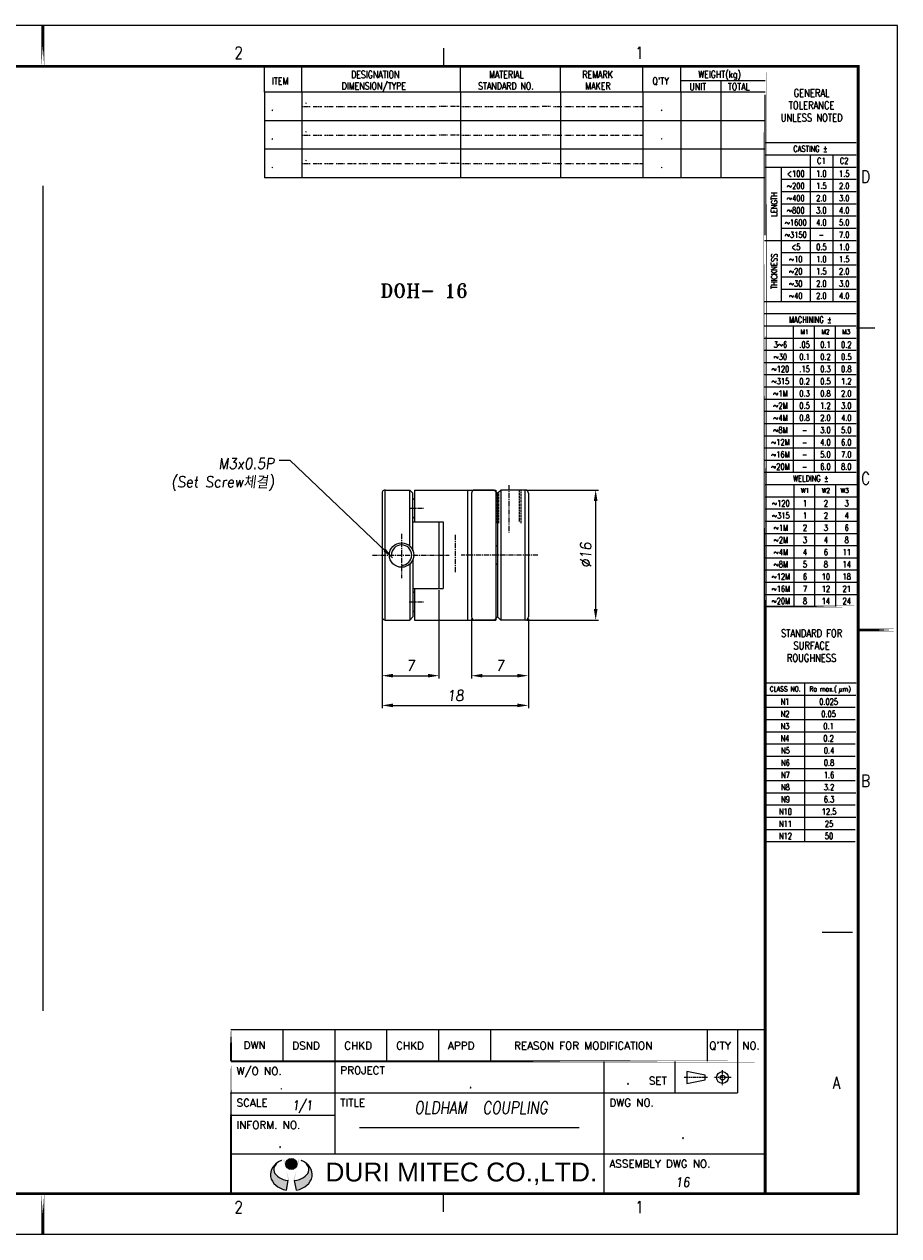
# Model space of a CAD drawing. Header units: millimetres. Extents: x 40 to 462, y 41 to 339.
# Tile 2 of 2: x 247 to 462, y 41 to 339. Entities that reach past the tile are written whole.
import ezdxf
from ezdxf.enums import TextEntityAlignment as Align

# ---------------------------------------------------------------- set-up
doc = ezdxf.new("R2010")
doc.units = ezdxf.units.MM
for name, pattern in [('CENTER', [2, 1.25, -0.25, 0.25, -0.25]), ('DASHED', [0.75, 0.5, -0.25]), ('DASHED2', [0.375, 0.25, -0.125]), ('PHANTOM2', [1.25, 0.625, -0.125, 0.125, -0.125, 0.125, -0.125])]:
    doc.linetypes.add(name, pattern=pattern)
doc.layers.add('1', color=1, linetype='Continuous', lineweight=9)
doc.layers.add('6', color=6, linetype='PHANTOM2', lineweight=9)
for name, color, linetype in [('2', 2, 'DASHED2'), ('4', 4, 'CENTER'), ('7', 7, 'Continuous'), ('9', 2, 'Continuous'), ('FORM', 7, 'Continuous'), ('Layer1', 30, 'Continuous'), ('Layer2', 152, 'Continuous')]:
    doc.layers.add(name, color=color, linetype=linetype)
doc.styles.add('ROMANS', font='romans.shx', dxfattribs={"width": 0.9, "oblique": 7.5})
doc.styles.add('ROMANT', font='romant.shx', dxfattribs={"height": 5})
doc.styles.add('SANSSERIF', font='sas_____.pfb', dxfattribs={"height": 4})
doc.dimstyles.get("Standard").update_dxf_attribs({"dimtxt": 3, "dimasz": 2.5, "dimexe": 1, "dimexo": 1, "dimgap": 1, "dimtad": 3, "dimdec": 4, "dimrnd": 1, "dimdsep": 46, "dimtxsty": 'Standard', "dimcen": 0.09, "dimclrd": 3, "dimclre": 3, "dimclrt": 2, "dimadec": 0, "dimazin": 0, "dimtfac": 1, "dimtdec": 4, "dimtix": 1, "dimtmove": 0, "dimatfit": 3, "dimfxl": 0, "dimtolj": 1, "dimarcsym": 0})
doc.dimstyles.new('STANDARD$0', dxfattribs={"dimscale": 3, "dimtxt": 3, "dimasz": 3, "dimexe": 2, "dimexo": 2, "dimgap": 0.09, "dimtad": 1, "dimdec": 3, "dimdsep": 46, "dimtxsty": 'ROMANS', "dimcen": 0.09, "dimdle": 8, "dimclrd": 3, "dimclre": 3, "dimclrt": 2, "dimadec": 0, "dimazin": 0, "dimtfac": 1, "dimtdec": 3, "dimtix": 1, "dimtmove": 2, "dimatfit": 3, "dimfxl": 0, "dimtolj": 1, "dimarcsym": 0})

# ---------------------------------------------------------------- blocks, each defined once
blk = doc.blocks.new('BOM')
at = {"layer": 'FORM', "color": 0}
blk.add_line((0, 0), (0, -10), dxfattribs=at)
at = {"layer": 'FORM', "color": 3}
for p, q in [((68.54, 0), (68.54, -10)), ((103.5, 0), (103.5, -10)), ((132.29, 0), (132.29, -10)), ((145.5, 0), (145.5, -10)), ((159.5, 0), (159.5, -10)), ((13, 0), (13, -10)), ((175, -10), (0, -10))]:
    blk.add_line(p, q, dxfattribs=at)
at = {"layer": 'FORM', "color": 4, "linetype": 'DASHED', "ltscale": 0.25}
for p, q in [((13, -5), (16, -5)), ((17, -5), (20, -5)), ((21, -5), (24, -5)), ((25, -5), (28, -5)), ((29, -5), (32, -5)), ((33, -5), (36, -5)), ((37, -5), (40, -5)), ((41, -5), (44, -5)), ((45, -5), (48, -5)), ((49, -5), (52, -5)), ((53, -5), (56, -5)), ((57, -5), (60, -5)), ((64, -5), (61, -5)), ((68, -5), (65, -5)), ((69, -5), (72, -5)), ((73, -5), (76, -5)), ((77, -5), (80, -5)), ((81, -5), (84, -5)), ((85, -5), (88, -5)), ((89, -5), (92, -5)), ((93, -5), (96, -5)), ((100, -5), (97, -5)), ((101, -5), (104, -5)), ((105, -5), (108, -5)), ((109, -5), (112, -5)), ((113, -5), (116, -5)), ((117, -5), (120, -5)), ((121, -5), (124, -5)), ((125, -5), (128, -5)), ((129, -5), (132.29, -5))]:
    blk.add_line(p, q, dxfattribs=at)
at = {"layer": 'FORM', "color": 2, "style": 'ROMANS', "oblique": 7.5, "width": 0.8}
for p in [(2.19, -6.53), (13.98, -4.03), (69.27, -4.03), (105.23, -4.03), (13.98, -9.03), (69.27, -9.03), (105.23, -9.03)]:
    blk.add_attdef('BOM', p, '', height=2.96, dxfattribs=at)
for p in [(138.83, -5.03), (152.27, -5.03), (167.03, -5.03)]:
    blk.add_attdef('BOM', text='', height=2.96, dxfattribs=at).set_placement(p, align=Align.MIDDLE_CENTER)
blk = doc.blocks.new('*D16')
at = {"color": 3, "lineweight": -2}
for p, q in [((370.01, 224.05), (387.84, 224.05)), ((387.12, 194.75), (387.12, 221.35)), ((370.21, 192.05), (387.84, 192.05))]:
    blk.add_line(p, q, dxfattribs=at)
at = {"color": 3}
for points in [[(386.67, 221.35), (387.57, 221.35), (387.12, 224.05)], [(386.67, 194.75), (387.57, 194.75), (387.12, 192.05)]]:
    blk.add_solid(points, dxfattribs=at)
at = {"layer": 'DEFPOINTS', "color": 0}
for p in [(369.56, 224.05), (387.12, 224.05), (369.76, 192.05)]:
    blk.add_point(p, dxfattribs=at)
at = {"color": 2, "insert": (384.69, 208.05), "char_height": 2.7, "attachment_point": 5, "rotation": 90, "style": 'ROMANS'}
blk.add_mtext('\\A1;%%c16', dxfattribs=at)
blk = doc.blocks.new('REVISION F')
at = {"layer": '7', "color": 3}
for p, q in [((0, 10.37), (175, 10.37)), ((17, 10.37), (17, -0.02)), ((34, 10.37), (34, 0)), ((51, 10.37), (51, -0.02)), ((68, 10.37), (68, -0.02)), ((85, 10.37), (85, -0.02)), ((156, 10.37), (156, 0)), ((166, 10.37), (166, 0))]:
    blk.add_line(p, q, dxfattribs=at)
at = {"layer": '7', "color": 7}
blk.add_line((175, 10.37), (175, 0), dxfattribs=at)
at = {"layer": '7', "const_width": 0.6}
blk.add_lwpolyline([(0, 10.37), (0, 0), (0, 10.37)], close=True, dxfattribs=at)
at = {"layer": '7', "color": 3, "style": 'ROMANT'}
for s, p in [('DWN', (4.15, 4.03)), ('DSND', (20.09, 3.88)), ('CHKD', (37.09, 3.88)), ('CHKD', (54.09, 3.88)), ('APPD', (71.09, 3.88)), ('REASON FOR MODIFICATION', (92.74, 3.88)), ("Q'TY", (156.67, 3.88)), ('NO.', (167.51, 3.88))]:
    blk.add_text(s, height=2.5, dxfattribs=at).set_placement(p)
blk = doc.blocks.new('logo')
at = {"layer": 'Layer1'}
blk.add_hatch(color=256, dxfattribs=at).paths.add_polyline_path([(2730.7, 62.8, 1), (2720.7, 62.8, 1)])
at = {"layer": 'Layer2'}
h = blk.add_hatch(color=256, dxfattribs=at)
edge = h.paths.add_edge_path()
edge.add_ellipse((2725.7, 57.8), major_axis=(15.8, 0), ratio=0.632701, start_angle=124.7105, end_angle=259.6774, ccw=False)
edge.add_ellipse((2725.7, 53.3), major_axis=(18.8, 0), ratio=0.773333, start_angle=118.6854, end_angle=256.1135)
edge.add_line((2721.2, 39.2), (2722.9, 48))
edge = h.paths.add_edge_path()
edge.add_ellipse((2725.7, 53.3), major_axis=(18.8, 0), ratio=0.773333, start_angle=283.8865, end_angle=421.3146)
edge.add_ellipse((2725.7, 57.8), major_axis=(15.8, 0), ratio=0.632701, start_angle=280.3226, end_angle=415.2895, ccw=False)
edge.add_line((2728.6, 48), (2730.2, 39.2))
at = {"layer": 'Layer1'}
blk.add_circle((2725.7, 62.8), 5, dxfattribs=at)
at = {"layer": 'Layer2'}
for p, q in [((2721.2, 39.2), (2722.9, 48)), ((2730.2, 39.2), (2728.6, 48))]:
    blk.add_line(p, q, dxfattribs=at)
for centre, major_axis, ratio, start_param, end_param in [((2725.7, 53.3), (18.8, 0), 0.773333, 2.071451, 4.470023), ((2725.7, 57.8), (15.8, 0), 0.632701, 2.17661, 4.532225), ((2725.7, 57.8), (15.8, 0), 0.632701, 4.892553, 7.248168), ((2725.7, 53.3), (18.8, 0), 0.773333, 4.954755, 7.353327)]:
    blk.add_ellipse(centre, major_axis=major_axis, ratio=ratio, start_param=start_param, end_param=end_param, dxfattribs=at)
blk = doc.blocks.new('*D20')
at = {"color": 3, "lineweight": -2}
for p, q in [((348.56, 199.4), (348.56, 177.66)), ((334.56, 192.4), (334.56, 177.66)), ((337.26, 178.38), (345.86, 178.38))]:
    blk.add_line(p, q, dxfattribs=at)
at = {"color": 3}
for points in [[(337.26, 178.83), (337.26, 177.93), (334.56, 178.38)], [(345.86, 178.83), (345.86, 177.93), (348.56, 178.38)]]:
    blk.add_solid(points, dxfattribs=at)
at = {"layer": 'DEFPOINTS', "color": 0}
for p in [(348.56, 199.85), (334.56, 192.85), (348.56, 178.38)]:
    blk.add_point(p, dxfattribs=at)
at = {"color": 2, "insert": (341.56, 180.81), "char_height": 2.7, "attachment_point": 5, "style": 'ROMANS'}
blk.add_mtext('\\A1;7', dxfattribs=at)
blk = doc.blocks.new('*D21')
at = {"color": 3, "lineweight": -2}
for p, q in [((356.56, 192.4), (356.56, 177.66)), ((370.56, 192.4), (370.56, 177.66)), ((359.26, 178.38), (367.86, 178.38))]:
    blk.add_line(p, q, dxfattribs=at)
at = {"color": 3}
for points in [[(359.26, 178.83), (359.26, 177.93), (356.56, 178.38)], [(367.86, 178.83), (367.86, 177.93), (370.56, 178.38)]]:
    blk.add_solid(points, dxfattribs=at)
at = {"layer": 'DEFPOINTS', "color": 0}
for p in [(356.56, 192.85), (370.56, 192.85), (370.56, 178.38)]:
    blk.add_point(p, dxfattribs=at)
at = {"color": 2, "insert": (363.56, 180.81), "char_height": 2.7, "attachment_point": 5, "style": 'ROMANS'}
blk.add_mtext('\\A1;7', dxfattribs=at)
blk = doc.blocks.new('*D22')
at = {"color": 3, "lineweight": -2}
for p, q in [((334.56, 192.4), (334.56, 170.35)), ((370.56, 192.4), (370.56, 170.35)), ((337.26, 171.07), (367.86, 171.07))]:
    blk.add_line(p, q, dxfattribs=at)
at = {"color": 3}
for points in [[(337.26, 171.52), (337.26, 170.62), (334.56, 171.07)], [(367.86, 171.52), (367.86, 170.62), (370.56, 171.07)]]:
    blk.add_solid(points, dxfattribs=at)
at = {"layer": 'DEFPOINTS', "color": 0}
for p in [(334.56, 192.85), (370.56, 192.85), (370.56, 171.07)]:
    blk.add_point(p, dxfattribs=at)
at = {"color": 2, "insert": (352.56, 173.5), "char_height": 2.7, "attachment_point": 5, "style": 'ROMANS'}
blk.add_mtext('\\A1;18', dxfattribs=at)

msp = doc.modelspace()

# ---------------------------------------------------------------- linework, layer by layer
for p, q in [((251.088, 298.8915), (251.088, 95.9452)), ((335.3583, 192.0523), (335.3583, 224.0523)), ((335.3583, 224.0523), (341.3583, 224.0523)), ((342.1583, 223.2523), (341.3583, 224.0523)), ((341.3583, 210.2884), (341.3583, 224.0523)), ((362.1583, 224.0523), (357.3583, 224.0523)), ((362.1583, 224.0523), (362.9583, 223.2523)), ((362.9583, 223.2523), (363.7583, 224.0523)), ((369.7583, 224.0523), (363.7583, 224.0523)), ((363.7583, 224.0523), (363.7583, 192.0523)), ((369.7583, 192.0523), (369.7583, 224.0523)), ((334.5583, 223.2523), (334.5583, 192.8523)), ((342.1583, 209.1294), (342.1583, 223.2523)), ((356.5583, 223.2523), (356.5583, 192.8523)), ((362.9583, 223.2523), (362.9583, 192.8523)), ((370.5583, 223.2523), (370.5583, 192.8523)), ((342.1583, 216.2523), (348.5583, 216.2523)), ((348.5583, 216.2523), (348.5583, 199.8523)), ((341.3583, 205.8163), (341.3583, 192.0523)), ((342.1583, 206.9753), (342.1583, 192.8523)), ((342.1583, 199.8523), (348.5583, 199.8523)), ((335.3583, 192.0523), (341.3583, 192.0523)), ((342.1583, 192.8523), (341.3583, 192.0523)), ((362.1583, 192.0523), (357.3583, 192.0523)), ((362.1583, 192.0523), (362.9583, 192.8523)), ((362.9583, 192.8523), (363.7583, 192.0523)), ((369.7583, 192.0523), (363.7583, 192.0523))]:
    msp.add_line(p, q)
msp.add_circle((339.3583, 208.0523), 3)
for centre, start, end in [((335.3583, 223.2523), 90, 180), ((357.3583, 223.2523), 90, 180), ((369.7583, 223.2523), 0, 90), ((335.3583, 192.8523), 180, 270), ((357.3583, 192.8523), 180, 270), ((369.7583, 192.8523), 270, 0)]:
    msp.add_arc(centre, 0.8, start, end)
at = {"layer": '2'}
for p, q in [((363.2583, 215.8593), (363.2583, 223.5523)), ((368.2583, 224.0523), (368.2583, 216.1341)), ((368.7583, 215.8593), (368.7583, 224.0523)), ((362.7583, 215.8593), (362.7583, 223.4523))]:
    msp.add_line(p, q, dxfattribs=at)
at = {"layer": '4'}
for p, q in [((365.7583, 225.2804), (365.7583, 213.6294)), ((341.2615, 219.5523), (344.8096, 219.5523)), ((339.3583, 213.2928), (339.3583, 202.399)), ((352.5583, 213.0574), (352.5583, 203.5723)), ((332.2069, 208.0523), (351.0599, 208.0523)), ((372.9096, 208.0523), (354.0567, 208.0523)), ((341.2615, 196.5523), (344.8096, 196.5523))]:
    msp.add_line(p, q, dxfattribs=at)
at = {"layer": '6', "linetype": 'ByBlock'}
for p, q in [((342.5583, 224.0523), (342.5583, 216.2523)), ((342.5583, 224.0523), (362.5583, 224.0523)), ((355.5583, 224.0523), (355.5583, 192.0523)), ((362.5583, 224.0523), (362.5583, 192.0523)), ((342.1583, 221.6523), (342.5583, 222.0523)), ((342.1583, 217.4523), (342.1583, 221.6523)), ((342.1583, 217.4523), (342.5583, 217.0523)), ((342.5583, 217.0523), (342.5583, 216.2523)), ((342.5583, 216.2523), (349.5583, 216.2523)), ((349.5583, 216.2523), (349.5583, 199.8523)), ((362.9583, 210.1523), (362.5583, 210.5523)), ((362.9583, 210.1523), (362.9583, 205.9523)), ((362.5583, 205.5523), (362.9583, 205.9523)), ((342.5583, 199.8523), (342.5583, 192.0523)), ((342.5583, 199.8523), (342.5583, 199.0523)), ((342.5583, 199.8523), (349.5583, 199.8523)), ((342.1583, 198.6523), (342.5583, 199.0523)), ((342.1583, 198.6523), (342.1583, 194.4523)), ((342.1583, 194.4523), (342.5583, 194.0523)), ((342.5583, 192.0523), (362.5583, 192.0523))]:
    msp.add_line(p, q, dxfattribs=at)
at = {"layer": '7', "color": 3}
for p, q in [((322.9234, 83.5143), (322.9234, 60.7134)), ((389.1378, 83.5001), (389.1378, 50.9518)), ((406.6035, 83.5001), (406.6035, 75.7312)), ((422.0412, 83.5143), (422.0412, 75.7312)), ((428.7992, 83.5143), (428.7992, 50.9518)), ((297.393, 75.7312), (422.0412, 75.7312)), ((297.393, 70.2439), (322.9234, 70.2439)), ((328.9865, 67.2115), (383.0729, 67.2115)), ((297.393, 60.7134), (428.7992, 60.7134))]:
    msp.add_line(p, q, dxfattribs=at)
at = {"layer": '7', "color": 4, "linetype": 'CENTER', "ltscale": 0.1}
for p, q in [((418.3196, 77.6251), (418.3196, 81.3106)), ((414.7234, 79.5218), (408.9203, 79.5218)), ((420.4336, 79.5218), (416.173, 79.5218))]:
    msp.add_line(p, q, dxfattribs=at)
at = {"layer": '7', "const_width": 0.4505}
for points in [[(428.7992, 83.5143), (297.393, 83.5143), (428.7992, 83.5143)], [(297.393, 83.5143), (297.393, 50.9518), (297.393, 83.5143)]]:
    msp.add_lwpolyline(points, close=True, dxfattribs=at)
at = {"layer": '7'}
msp.add_lwpolyline([(414.0399, 80.1043), (409.5833, 80.9713), (409.5833, 78.0722), (414.0399, 78.9392)], close=True, dxfattribs=at)
for radius in [1.4495, 0.5826]:
    msp.add_circle((418.3196, 79.5218), radius, dxfattribs=at)
at = {"layer": '9'}
msp.add_arc((339.3583, 208.0523), 2.5, 270, 180, dxfattribs=at)
at = {"layer": 'FORM'}
for p, q in [((461.3379, 338.2934), (40.838, 338.2934)), ((461.3379, 40.9399), (461.3379, 338.2934)), ((349.7052, 332.7868), (349.7052, 328.2815)), ((305.6529, 321.9482), (305.6529, 328.2815)), ((428.7992, 321.9482), (305.6529, 321.9482)), ((428.688, 309.5079), (451.2148, 309.5079)), ((428.688, 306.5043), (451.2148, 306.5043)), ((428.688, 267.4579), (451.2148, 267.4579)), ((428.688, 264.4543), (451.2148, 264.4543)), ((451.326, 263.955), (455.8314, 263.955)), ((428.688, 228.4115), (451.2148, 228.4115)), ((428.7992, 225.4079), (451.326, 225.4079)), ((428.7992, 176.5987), (451.2148, 176.5987)), ((428.7992, 173.6018), (451.1115, 173.6018)), ((428.7992, 137.5522), (451.0013, 137.5522)), ((442.8159, 115.2782), (450.3248, 115.2782)), ((349.7052, 46.4464), (349.7052, 50.9518)), ((461.3379, 40.9399), (40.838, 40.9399))]:
    msp.add_line(p, q, dxfattribs=at)
at = {"layer": 'FORM', "color": 3}
for p, q in [((314.8009, 321.9482), (314.8009, 328.2815)), ((353.8823, 321.9122), (353.8823, 328.2454)), ((378.4851, 321.9482), (378.4851, 328.2815)), ((398.7472, 321.9482), (398.7472, 328.2815)), ((408.0403, 321.9482), (408.0403, 328.2815)), ((428.7992, 324.6902), (408.0403, 324.6902)), ((417.892, 324.6902), (417.892, 321.9482)), ((417.892, 324.6902), (417.892, 321.9482)), ((428.7992, 286.7635), (428.7992, 321.2445)), ((439.9514, 270.4615), (439.9514, 306.5043)), ((445.5831, 270.4615), (445.5831, 306.5043)), ((428.688, 303.5008), (451.2148, 303.5008)), ((432.8179, 270.4615), (432.8179, 303.5008)), ((432.8179, 300.4972), (451.2148, 300.4972)), ((432.8179, 297.4936), (451.2148, 297.4936)), ((432.8179, 294.49), (451.2148, 294.49)), ((432.8179, 291.4865), (451.2148, 291.4865)), ((432.8179, 288.4829), (451.2148, 288.4829)), ((428.688, 285.4793), (451.2148, 285.4793)), ((432.8179, 282.4758), (451.2148, 282.4758)), ((432.8179, 279.4722), (451.2148, 279.4722)), ((432.8179, 276.4686), (451.2148, 276.4686)), ((432.8179, 273.465), (451.2148, 273.465)), ((428.688, 270.4615), (451.2148, 270.4615)), ((435.8215, 228.4115), (435.8215, 264.4543)), ((440.9526, 228.4115), (440.9526, 264.4543)), ((446.0837, 228.4115), (446.0837, 264.4543)), ((428.688, 261.4508), (451.2148, 261.4508)), ((428.688, 258.4472), (451.2148, 258.4472)), ((428.688, 255.4436), (451.2148, 255.4436)), ((428.688, 252.4401), (451.2148, 252.4401)), ((428.688, 249.4365), (451.2148, 249.4365)), ((428.688, 246.4329), (451.2148, 246.4329)), ((428.688, 243.4293), (451.2148, 243.4293)), ((428.688, 240.4258), (451.2148, 240.4258)), ((428.688, 237.4222), (451.2148, 237.4222)), ((428.688, 234.4186), (451.2148, 234.4186)), ((428.688, 231.4151), (451.2148, 231.4151)), ((435.9327, 195.3722), (435.9327, 225.4079)), ((441.0638, 195.3722), (441.0638, 225.4079)), ((446.1949, 195.3722), (446.1949, 225.4079)), ((428.7992, 222.4043), (451.326, 222.4043)), ((428.7992, 219.4008), (451.326, 219.4008)), ((428.7992, 216.3972), (451.326, 216.3972)), ((428.7992, 213.3936), (451.326, 213.3936)), ((428.7992, 210.3901), (451.326, 210.3901)), ((428.7992, 207.3865), (451.326, 207.3865)), ((428.7992, 204.3829), (451.326, 204.3829)), ((428.7992, 201.3794), (451.326, 201.3794)), ((428.7992, 198.3758), (451.326, 198.3758)), ((438.5837, 137.5522), (438.5837, 176.5987)), ((447.1049, 174.7512), (446.9779, 173.9953)), ((447.1795, 175.3101), (447.1049, 174.7512)), ((447.6872, 175.3099), (447.6125, 174.7776)), ((428.7992, 170.5982), (451.0013, 170.5982)), ((428.7992, 167.5947), (451.0013, 167.5947)), ((428.7992, 164.5911), (451.1115, 164.5911)), ((428.7992, 161.5875), (451.0013, 161.5875)), ((428.7992, 158.584), (451.0013, 158.584)), ((428.7992, 155.5804), (451.1115, 155.5804)), ((428.7992, 152.5768), (451.0013, 152.5768)), ((428.7992, 149.5733), (451.1115, 149.5733)), ((428.7992, 146.5697), (451.0013, 146.5697)), ((428.7992, 143.5661), (451.1115, 143.5661)), ((428.7992, 140.5625), (451.0013, 140.5625))]:
    msp.add_line(p, q, dxfattribs=at)
at = {"layer": 'FORM', "color": 0}
msp.add_line((428.7992, 321.9482), (305.6529, 321.9482), dxfattribs=at)
at = {"layer": 'FORM'}
for points, const_width in [([(251.088, 328.2815), (251.088, 338.2934)], 0.7008), ([(59.7105, 328.2815), (451.6764, 328.2815), (451.6764, 50.9518), (59.7105, 50.9518)], 0.7008), ([(428.7992, 328.2815), (428.7992, 50.9518)], 0.7008), ([(451.326, 195.3722), (428.7992, 195.3722)], 0.4005), ([(461.3379, 189.6166), (451.326, 189.6166)], 0.7008), ([(251.088, 50.9518), (251.088, 40.9399)], 0.7008)]:
    msp.add_lwpolyline(points, close=True, dxfattribs=dict(at, const_width=const_width))
at = {"layer": 'FORM', "color": 3}
for centre, start, end in [((447.3587, 174.7644), 182.980109, 2.980109), ((447.8665, 174.7709), 183.365315, 254.49911)]:
    msp.add_arc(centre, 0.2542, start, end, dxfattribs=at)

# ---------------------------------------------------------------- block references
at = {"xscale": 0.2730531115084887, "yscale": 0.2730531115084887, "zscale": 0.2730531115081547}
msp.add_blockref('logo', (-432.0169, 41.1061), dxfattribs=at)
at = {"layer": '1', "xscale": 0.7508926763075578, "yscale": 0.7508926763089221, "zscale": 0.750892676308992}
msp.add_blockref('REVISION F', (297.393, 83.5143), dxfattribs=at)
at = {"layer": 'FORM'}
ref = msp.add_blockref('BOM', (305.6529, 321.9482), dxfattribs=dict(at, xscale=0.7036937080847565, yscale=0.7036937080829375, zscale=0.7036937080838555))
ref.add_attrib('BOM', '.', (307.1911, 317.3536), dxfattribs={"color": 2, "height": 2.084, "style": 'ROMANS', "oblique": 7.5, "width": 0.8})
ref.add_attrib('BOM', '.', (315.4887, 319.1129), dxfattribs={"color": 2, "height": 2.084, "style": 'ROMANS', "oblique": 7.5, "width": 0.8})
ref.add_attrib('BOM', '.', dxfattribs={"color": 2, "height": 2.084, "style": 'ROMANS', "oblique": 7.5, "width": 0.8}).set_placement((403.3438, 318.4092), align=Align.MIDDLE_CENTER)
ref = msp.add_blockref('BOM', (305.6529, 314.9113), dxfattribs=dict(at, xscale=0.7036937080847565, yscale=0.7036937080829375, zscale=0.7036937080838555))
ref.add_attrib('BOM', '.', (307.1911, 310.3167), dxfattribs={"color": 2, "height": 2.084, "style": 'ROMANS', "oblique": 7.5, "width": 0.8})
ref.add_attrib('BOM', '.', (315.4887, 312.0759), dxfattribs={"color": 2, "height": 2.084, "style": 'ROMANS', "oblique": 7.5, "width": 0.8})
ref.add_attrib('BOM', '.', dxfattribs={"color": 2, "height": 2.084, "style": 'ROMANS', "oblique": 7.5, "width": 0.8}).set_placement((403.3438, 311.3722), align=Align.MIDDLE_CENTER)
ref = msp.add_blockref('BOM', (305.6529, 307.8743), dxfattribs=dict(at, xscale=0.7036937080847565, yscale=0.7036937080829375, zscale=0.7036937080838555))
ref.add_attrib('BOM', '.', (307.1911, 303.2798), dxfattribs={"color": 2, "height": 2.084, "style": 'ROMANS', "oblique": 7.5, "width": 0.8})
ref.add_attrib('BOM', '.', (315.4887, 305.039), dxfattribs={"color": 2, "height": 2.084, "style": 'ROMANS', "oblique": 7.5, "width": 0.8})
ref.add_attrib('BOM', '.', dxfattribs={"color": 2, "height": 2.084, "style": 'ROMANS', "oblique": 7.5, "width": 0.8}).set_placement((403.3438, 304.3353), align=Align.MIDDLE_CENTER)

# ---------------------------------------------------------------- texts
at = {"color": 2, "style": 'ROMANT'}
msp.add_text('DOH- 16', height=3.375, dxfattribs=at).set_placement((334.1214, 271.4393))
at = {"style": 'SANSSERIF'}
msp.add_text('DURI MITEC CO.,LTD.', height=4.633693, dxfattribs=at).set_placement((320.6302, 53.9528))
at = {"color": 2, "insert": (308.0355, 223.815), "char_height": 2.7, "attachment_point": 9, "style": 'ROMANS'}
msp.add_mtext('M3x0.5P\\P(Set Screw{\\f굴림|b0|i0|c129|p49;체결})', dxfattribs=at)
at = {"layer": '7', "color": 3, "style": 'ROMANT'}
for s, height, p in [('W/O NO.', 1.87723, (298.7579, 80.1654)), ('PROJECT', 1.87723, (324.2883, 80.3445)), ('SET', 1.87723, (400.1921, 77.7788)), ('SCALE', 1.87723, (298.7579, 72.368)), ('TITLE', 1.87723, (324.2883, 72.3823)), ('DWG NO.', 1.87723, (390.5027, 72.3823)), ('INFORM. NO.', 1.877232, (298.7579, 66.895)), ('ASSEMBLY DWG NO.', 1.877232, (390.5027, 57.3644))]:
    msp.add_text(s, height=height, dxfattribs=at).set_placement(p)
at = {"layer": '7', "style": 'ROMANS', "oblique": 7.5}
for tag, height, width, p in [('.', 3.4368, 0.8, (395.0471, 77.8011)), ('.', 2.0216, 0.8, (309.7768, 76.6424)), ('.', 2.3249, 0.8, (356.3355, 76.9219)), ('1/1', 2.3249, 0.8, (314.9284, 71.5187)), ('OLDHAM', 3.0325, 0.8, (348.9873, 70.5894)), ('COUPLING', 3.0325, 0.8, (367.3107, 70.5894)), ('.', 3.0325, 0.8, (309.4774, 62.2378)), ('.', 3.2346, 0.8, (408.5795, 64.43)), ('16', 2.3249, 0.9, (408.4844, 52.6188))]:
    msp.add_attdef(tag, text='', height=height, dxfattribs=dict(at, width=width)).set_placement(p, align=Align.CENTER)
at = {"layer": 'FORM', "color": 3, "style": 'ROMANT', "width": 0.8}
for s, height, p in [('2', 3.0036, (298.238, 330.1132)), ('1', 3.0036, (396.8552, 330.1132)), ('ITEM', 1.75923, (307.4709, 323.8068)), ('DESIGNATION', 1.759234, (326.9464, 325.3901)), ('MATERIAL', 1.75923, (360.8833, 325.3901)), ('REMARK', 1.75923, (383.8389, 325.3901)), ("Q'TY", 1.75923, (401.0837, 323.8068)), ('WEIGHT(kg)', 1.75923, (412.34, 325.4289)), ('DIMENSION/TYPE', 1.759234, (324.6197, 322.5753)), ('STANDARD NO.', 1.759234, (358.1885, 322.5753)), ('MAKER', 1.75923, (384.5555, 322.5753)), ('UNIT', 1.75923, (410.186, 322.4032)), ('TOTAL', 1.75923, (419.6515, 322.4032)), ('TOTAL', 1.75923, (419.6515, 322.4032)), ('D', 3.0036, (452.4529, 299.6414)), ('C', 3.0036, (452.4529, 225.4031)), ('B', 3.0036, (452.4529, 151.0031)), ('A', 3.0036, (445.4446, 76.7263)), ('2', 3.0036, (298.238, 46.1165)), ('1', 3.0036, (396.8552, 46.1165))]:
    msp.add_text(s, height=height, dxfattribs=at).set_placement(p)
at = {"layer": 'FORM', "color": 3, "style": 'ROMANS', "width": 0.8}
for s, height, p in [('GENERAL', 1.87723, (440.24, 322.6749)), ('TOLERANCE', 1.87723, (440.24, 319.6356)), ('UNLESS NOTED', 1.877232, (440.24, 316.5963)), ('CASTING %%P', 1.501785, (439.942, 308.758)), ('C1', 1.50179, (442.6353, 305.8056)), ('C2', 1.50179, (448.2376, 305.8056)), ('<100', 1.50179, (436.3613, 302.6247)), ('1.0', 1.50179, (442.6438, 302.6247)), ('1.5', 1.50179, (448.2755, 302.6247)), ('~200', 1.50179, (436.3613, 299.6211)), ('1.5', 1.50179, (442.6438, 299.6211)), ('2.0', 1.50179, (448.2755, 299.6211)), ('~400', 1.50179, (436.3613, 296.6175)), ('2.0', 1.50179, (442.6438, 296.6175)), ('3.0', 1.50179, (448.2755, 296.6175)), ('~800', 1.50179, (436.3613, 293.614)), ('3.0', 1.50179, (442.6438, 293.614)), ('4.0', 1.50179, (448.2755, 293.614)), ('~1600', 1.50179, (436.3613, 290.6104)), ('4.0', 1.50179, (442.6438, 290.6104)), ('5.0', 1.50179, (448.2755, 290.6104)), ('~3150', 1.50179, (436.3613, 287.6068)), ('-', 1.5018, (442.6438, 287.6068)), ('7.0', 1.50179, (448.2755, 287.6068)), ('<5', 1.50179, (436.3613, 284.6032)), ('0.5', 1.50179, (442.6438, 284.6032)), ('1.0', 1.50179, (448.2755, 284.6032)), ('~10', 1.50179, (436.3613, 281.5997)), ('1.0', 1.50179, (442.6438, 281.5997)), ('1.5', 1.50179, (448.2755, 281.5997)), ('~20', 1.50179, (436.3613, 278.5961)), ('1.5', 1.50179, (442.6438, 278.5961)), ('2.0', 1.50179, (448.2755, 278.5961)), ('~30', 1.50179, (436.3613, 275.5925)), ('2.0', 1.50179, (442.6438, 275.5925)), ('3.0', 1.50179, (448.2755, 275.5925)), ('~40', 1.50179, (436.3613, 272.589)), ('2.0', 1.50179, (442.6438, 272.589)), ('4.0', 1.50179, (448.2755, 272.589)), ('MACHINING %%P', 1.501785, (439.942, 266.708)), ('M1', 1.20143, (438.5139, 263.5782)), ('M2', 1.20143, (443.645, 263.5782)), ('M3', 1.20143, (448.7761, 263.5782)), ('3~6', 1.50179, (432.5817, 260.5797)), ('.05', 1.50179, (438.5139, 260.5747)), ('0.1', 1.50179, (443.645, 260.5747)), ('0.2', 1.50179, (448.7761, 260.5747)), ('~30', 1.50179, (432.5817, 257.5761)), ('0.1', 1.50179, (438.5139, 257.5711)), ('0.2', 1.50179, (443.645, 257.5711)), ('0.5', 1.50179, (448.7761, 257.5711)), ('~120', 1.50179, (432.5817, 254.5725)), ('.15', 1.50179, (438.5139, 254.5675)), ('0.3', 1.50179, (443.645, 254.5675)), ('0.8', 1.50179, (448.7761, 254.5675)), ('~315', 1.50179, (432.5817, 251.569)), ('0.2', 1.50179, (438.5139, 251.564)), ('0.5', 1.50179, (443.645, 251.564)), ('1.2', 1.50179, (448.7761, 251.564)), ('~1M', 1.50179, (432.5817, 248.5654)), ('0.3', 1.50179, (438.5139, 248.5604)), ('0.8', 1.50179, (443.645, 248.5604)), ('2.0', 1.50179, (448.7761, 248.5604)), ('~2M', 1.50179, (432.5817, 245.5618)), ('0.5', 1.50179, (438.5139, 245.5568)), ('1.2', 1.50179, (443.645, 245.5568)), ('3.0', 1.50179, (448.7761, 245.5568)), ('~4M', 1.50179, (432.5817, 242.5582)), ('0.8', 1.50179, (438.5139, 242.5532)), ('2.0', 1.50179, (443.645, 242.5532)), ('4.0', 1.50179, (448.7761, 242.5532)), ('~8M', 1.50179, (432.5817, 239.5547)), ('-', 1.5018, (438.5139, 239.5497)), ('3.0', 1.50179, (443.645, 239.5497)), ('5.0', 1.50179, (448.7761, 239.5497)), ('~12M', 1.50179, (432.5817, 236.5511)), ('-', 1.5018, (438.5139, 236.5461)), ('4.0', 1.50179, (443.645, 236.5461)), ('6.0', 1.50179, (448.7761, 236.5461)), ('~16M', 1.50179, (432.5817, 233.5475)), ('-', 1.5018, (438.5139, 233.5425)), ('5.0', 1.50179, (443.645, 233.5425)), ('7.0', 1.50179, (448.7761, 233.5425)), ('~20M', 1.50179, (432.5817, 230.544)), ('-', 1.5018, (438.5139, 230.539)), ('6.0', 1.50179, (443.645, 230.539)), ('8.0', 1.50179, (448.7761, 230.539)), ('WELDING %%P', 1.501785, (440.0533, 227.6616)), ('W1', 1.20143, (438.6251, 224.5318)), ('W2', 1.20143, (443.7562, 224.5318)), ('W3', 1.20143, (448.3867, 224.5318)), ('~120', 1.50179, (432.6931, 221.5283)), ('1', 1.5018, (438.6251, 221.5283)), ('2', 1.5018, (443.7562, 221.5283)), ('3', 1.5018, (448.8873, 221.5283)), ('~315', 1.50179, (432.6931, 218.5247)), ('1', 1.5018, (438.6251, 218.5247)), ('2', 1.5018, (443.7562, 218.5247)), ('4', 1.5018, (448.8873, 218.5247)), ('~1M', 1.50179, (432.6931, 215.5211)), ('2', 1.5018, (438.6251, 215.5211)), ('3', 1.5018, (443.7562, 215.5211)), ('6', 1.5018, (448.8873, 215.5211)), ('~2M', 1.50179, (432.6931, 212.5175)), ('3', 1.5018, (438.6251, 212.5175)), ('4', 1.5018, (443.7562, 212.5175)), ('8', 1.5018, (448.8873, 212.5175)), ('~4M', 1.50179, (432.6931, 209.514)), ('4', 1.5018, (438.6251, 209.514)), ('6', 1.5018, (443.7562, 209.514)), ('11', 1.50179, (448.8873, 209.514)), ('~8M', 1.50179, (432.6931, 206.5104)), ('5', 1.5018, (438.6251, 206.5104)), ('8', 1.5018, (443.7562, 206.5104)), ('14', 1.50179, (448.8873, 206.5104)), ('~12M', 1.50179, (432.6931, 203.5068)), ('6', 1.5018, (438.6251, 203.5068)), ('10', 1.50179, (443.7562, 203.5068)), ('18', 1.50179, (448.8873, 203.5068)), ('~16M', 1.50179, (432.6931, 200.5033)), ('7', 1.5018, (438.6251, 200.5033)), ('12', 1.50179, (443.7562, 200.5033)), ('21', 1.50179, (448.8873, 200.5033)), ('~20M', 1.50179, (432.6931, 197.4997)), ('8', 1.5018, (438.6251, 197.4997)), ('14', 1.50179, (443.7562, 197.4997)), ('24', 1.50179, (448.8873, 197.4997)), ('STANDARD FOR', 1.877232, (440.24, 189.7657)), ('SURFACE', 1.87723, (440.24, 186.7264)), ('ROUGHNESS', 1.87723, (440.24, 183.687)), ('Ra max.(  m)', 1.201428, (444.8047, 175.7226)), ('CLASS NO.', 1.20143, (433.7414, 175.7226)), ('N1', 1.50179, (433.6937, 172.7257)), ('0.025', 1.50179, (444.4213, 172.7257)), ('N2', 1.50179, (433.6937, 169.7222)), ('0.05', 1.50179, (444.4213, 169.7222)), ('N3', 1.50179, (433.6937, 166.7186)), ('0.1', 1.50179, (444.4213, 166.7186)), ('N4', 1.50179, (433.6937, 163.715)), ('0.2', 1.50179, (444.4213, 163.715)), ('N5', 1.50179, (433.805, 160.7114)), ('0.4', 1.50179, (444.5326, 160.7114)), ('N6', 1.50179, (433.805, 157.7079)), ('0.8', 1.50179, (444.5326, 157.7079)), ('N7', 1.50179, (433.805, 154.7043)), ('1.6', 1.50179, (444.5326, 154.7043)), ('N8', 1.50179, (433.805, 151.7007)), ('3.2', 1.50179, (444.5326, 151.7007)), ('N9', 1.50179, (433.805, 148.6972)), ('6.3', 1.50179, (444.5326, 148.6972)), ('N10', 1.50179, (433.805, 145.6936)), ('12.5', 1.50179, (444.5326, 145.6936)), ('N11', 1.50179, (433.805, 142.69)), ('25', 1.50179, (444.5326, 142.69)), ('N12', 1.50179, (433.805, 139.6864)), ('50', 1.50179, (444.5326, 139.6864))]:
    msp.add_text(s, height=height, dxfattribs=at).set_placement(p, align=Align.TOP_CENTER)
for s, p in [('LENGTH', (430.3047, 294.3396)), ('THICKNESS', (430.3047, 277.868))]:
    msp.add_text(s, height=1.50179, rotation=90, dxfattribs=at).set_placement(p, align=Align.TOP_CENTER)

# ---------------------------------------------------------------- dimensions: what is measured, and where the dimension line sits
dim = msp.add_linear_dim(base=(387.12, 224.0523), p1=(369.7583, 192.0523), p2=(369.5583, 224.0523), angle=90, text='%%c<>', dimstyle='STANDARD$0', override={"dimscale": 0.9, "dimexe": 0.8, "dimexo": 0.5, "dimgap": 1.2, "dimlfac": 0.5, "dimcen": 0, "dimadec": 1, "dimtm": 1e-09, "dimtix": 0})
dim.commit()
dim.dimension.update_dxf_attribs({"geometry": '*D16', "text_midpoint": (384.69, 208.0523)})
for base, p1, p2, picture, middle in [((348.5583, 178.3824), (334.5583, 192.8523), (348.5583, 199.8523), '*D20', (341.5583, 180.8124)), ((370.5583, 171.0742), (334.5583, 192.8523), (370.5583, 192.8523), '*D22', (352.5583, 173.5042)), ((370.5583, 178.3824), (356.5583, 192.8523), (370.5583, 192.8523), '*D21', (363.5583, 180.8124))]:
    dim = msp.add_linear_dim(base=base, p1=p1, p2=p2, dimstyle='STANDARD$0', override={"dimscale": 0.9, "dimexe": 0.8, "dimexo": 0.5, "dimgap": 1.2, "dimlfac": 0.5, "dimcen": 0, "dimadec": 1, "dimtm": 1e-09, "dimtix": 0})
    dim.commit()
    dim.dimension.update_dxf_attribs({"geometry": picture, "text_midpoint": middle})

# ---------------------------------------------------------------- leaders
at = {"annotation_type": 0, "has_hookline": 1, "hookline_direction": 1, "text_width": 28.1501}
msp.add_leader([(337.1632, 207.3692), (311.9611, 231.2776), (309.2611, 231.2776)], dimstyle='Standard', override={"dimscale": 0.9, "dimasz": 3, "dimexe": 0.8, "dimexo": 0.5, "dimgap": 1.2, "dimtad": 0, "dimdec": 3, "dimlfac": 0.5, "dimrnd": 0, "dimtxsty": 'ROMANS', "dimcen": 0, "dimadec": 1, "dimtm": 1e-09, "dimtdec": 3, "dimtix": 0}, dxfattribs=at)

doc.saveas('drawing.dxf')
